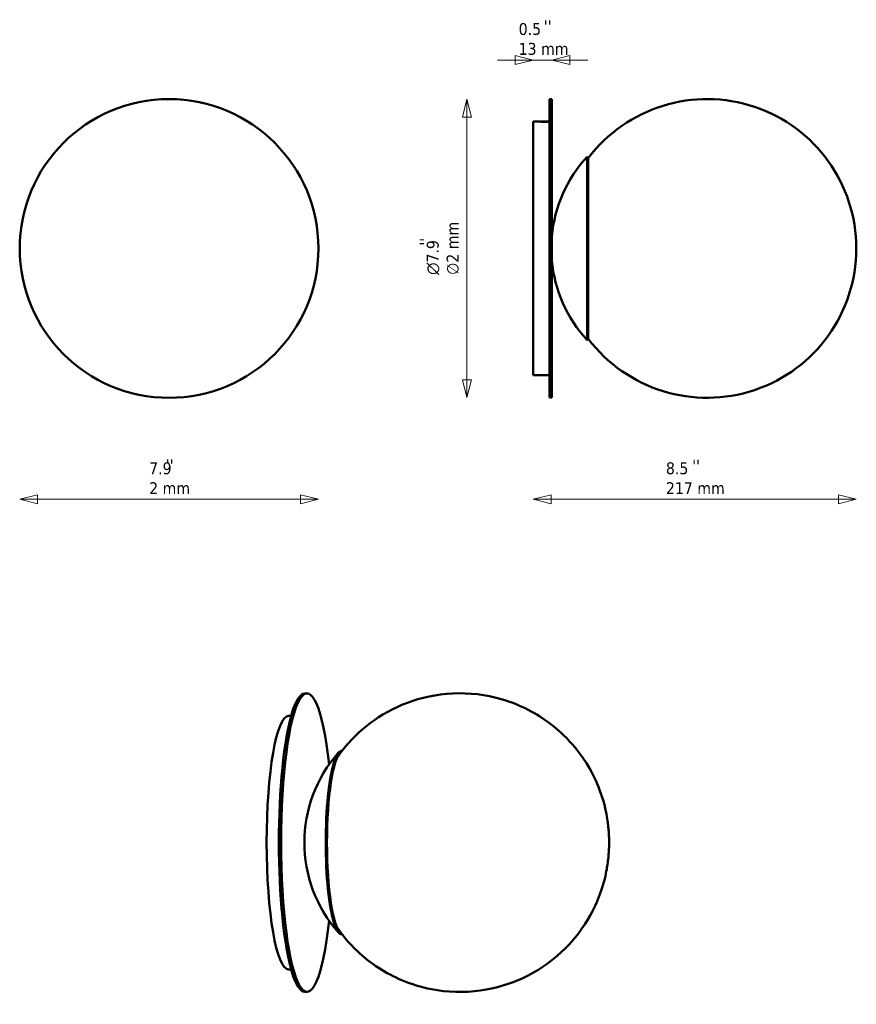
# Model space of a CAD drawing. Header units: millimetres. Extents: x 147 to 708, y 220 to 880.
import ezdxf

# ---------------------------------------------------------------- set-up
doc = ezdxf.new("R2010")
doc.units = ezdxf.units.MM
doc.header["$LTSCALE"] = 4
for name, color, linetype, lineweight in [('Symbol (ISO)', 7, 'Continuous', 50), ('Widoczne (ISO)', 7, 'Continuous', 50), ('Wymiar (ISO)', 7, 'Continuous', 18)]:
    doc.layers.add(name, color=color, linetype=linetype, lineweight=lineweight)
doc.styles.add('Tekst notatki (ISO)', font='tahoma.ttf')
doc.dimstyles.new('Domyślne (ISO)', dxfattribs={"dimscale": 4, "dimtxt": 2, "dimasz": 3, "dimexe": 3.175, "dimexo": 0, "dimgap": 0.762, "dimtad": 1, "dimdec": 1, "dimlfac": 0.03937, "dimrnd": 1e-08, "dimzin": 0, "dimdsep": 46, "dimtxsty": 'Tekst notatki (ISO)', "dimblk": 'Filled-1', "dimcen": 0.09, "dimdle": 10, "dimse1": 1, "dimse2": 1, "dimclrd": 256, "dimclre": 256, "dimclrt": 256, "dimadec": 0, "dimazin": 0, "dimtfac": 1, "dimtmove": 0, "dimatfit": 3, "dimfxl": 1, "dimtolj": 1, "dimlwd": 15, "dimlwe": 15, "dimarcsym": 0})

# ---------------------------------------------------------------- blocks, each defined once
blk = doc.blocks.new('Filled-1')
at = {"color": 0}
for p, q in [((0, 0), (-1, 0.25)), ((-1, 0.25), (-1, -0.25)), ((-1, 0), (0, 0)), ((-1, -0.25), (0, 0))]:
    blk.add_line(p, q, dxfattribs=at)
at = {"color": 0, "flags": 128}
blk.add_lwpolyline([(-1, -0.25), (0, 0), (-1, 0.25), (-1, -0.25)], dxfattribs=at)
at = {"color": 0}
blk.add_solid([(-1, -0.25), (0, 0), (-1, 0.25), (-1, -0.25)], dxfattribs=at)
blk = doc.blocks.new('*D5')
at = {"layer": 'Defpoints', "color": 0, "transparency": 16777216}
for p in [(502.31, 826.2), (446.91, 626.2), (502.31, 626.2)]:
    blk.add_point(p, dxfattribs=at)
at = {"layer": 'Wymiar (ISO)', "lineweight": 15, "transparency": 16777216}
blk.add_line((446.91, 814.2), (446.91, 638.2), dxfattribs=at)
at = {"layer": 'Wymiar (ISO)', "lineweight": 15, "transparency": 16777216, "xscale": 12, "yscale": 12, "zscale": 12}
for p, rotation in [((446.91, 826.2), 90), ((446.91, 626.2), 270)]:
    blk.add_blockref('Filled-1', p, dxfattribs=dict(at, rotation=rotation))
at = {"layer": 'Wymiar (ISO)', "lineweight": 18, "transparency": 16777216, "insert": (419.93, 708.46), "char_height": 8, "attachment_point": 1, "rotation": 90, "style": 'Tekst notatki (ISO)'}
blk.add_mtext('\\A1;{\\fAIGDT|b0|i0;\\ln}\\fTahoma|b0|i0;{\\H8.0000;7.9}\\P∅2 mm', dxfattribs=at)
blk = doc.blocks.new('*D6')
at = {"layer": 'Defpoints', "color": 0, "transparency": 16777216}
for p in [(503.81, 852.42), (503.81, 826.2), (491.31, 811.2)]:
    blk.add_point(p, dxfattribs=at)
at = {"layer": 'Wymiar (ISO)', "lineweight": 15, "transparency": 16777216}
for p, q in [((479.31, 852.42), (467.31, 852.42)), ((491.31, 852.42), (503.81, 852.42)), ((515.81, 852.42), (527.81, 852.42))]:
    blk.add_line(p, q, dxfattribs=at)
at = {"layer": 'Wymiar (ISO)', "lineweight": 15, "transparency": 16777216, "xscale": 12, "yscale": 12, "zscale": 12}
blk.add_blockref('Filled-1', (491.31, 852.42), dxfattribs=at)
at = {"layer": 'Wymiar (ISO)', "lineweight": 15, "transparency": 16777216, "xscale": 12, "yscale": 12, "zscale": 12, "rotation": 180}
blk.add_blockref('Filled-1', (503.81, 852.42), dxfattribs=at)
at = {"layer": 'Wymiar (ISO)', "lineweight": 18, "transparency": 16777216, "insert": (481.55, 877.3), "char_height": 8, "attachment_point": 1, "style": 'Tekst notatki (ISO)'}
blk.add_mtext('\\A1;0.5\\P13 mm', dxfattribs=at)
blk = doc.blocks.new('*D7')
at = {"layer": 'Defpoints', "color": 0, "transparency": 16777216}
for p in [(707.84, 726.31), (491.31, 641.2), (491.31, 558.1)]:
    blk.add_point(p, dxfattribs=at)
at = {"layer": 'Wymiar (ISO)', "lineweight": 15, "transparency": 16777216}
blk.add_line((695.84, 558.1), (503.31, 558.1), dxfattribs=at)
at = {"layer": 'Wymiar (ISO)', "lineweight": 15, "transparency": 16777216, "xscale": 12, "yscale": 12, "zscale": 12, "rotation": 180}
blk.add_blockref('Filled-1', (491.31, 558.1), dxfattribs=at)
at = {"layer": 'Wymiar (ISO)', "lineweight": 15, "transparency": 16777216, "xscale": 12, "yscale": 12, "zscale": 12}
blk.add_blockref('Filled-1', (707.84, 558.1), dxfattribs=at)
at = {"layer": 'Wymiar (ISO)', "lineweight": 18, "transparency": 16777216, "insert": (580.24, 582.84), "char_height": 8, "attachment_point": 1, "style": 'Tekst notatki (ISO)'}
blk.add_mtext('\\A1;8.5\\P217 mm', dxfattribs=at)
blk = doc.blocks.new('*D8')
at = {"layer": 'Defpoints', "color": 0, "transparency": 16777216}
for p in [(147.12, 726.2), (347.34, 726.2), (147.12, 558.1)]:
    blk.add_point(p, dxfattribs=at)
at = {"layer": 'Wymiar (ISO)', "lineweight": 15, "transparency": 16777216}
blk.add_line((335.34, 558.1), (159.12, 558.1), dxfattribs=at)
at = {"layer": 'Wymiar (ISO)', "lineweight": 15, "transparency": 16777216, "xscale": 12, "yscale": 12, "zscale": 12, "rotation": 180}
blk.add_blockref('Filled-1', (147.12, 558.1), dxfattribs=at)
at = {"layer": 'Wymiar (ISO)', "lineweight": 15, "transparency": 16777216, "xscale": 12, "yscale": 12, "zscale": 12}
blk.add_blockref('Filled-1', (347.34, 558.1), dxfattribs=at)
at = {"layer": 'Wymiar (ISO)', "lineweight": 18, "transparency": 16777216, "insert": (233.9, 582.82), "char_height": 8, "attachment_point": 1, "style": 'Tekst notatki (ISO)'}
blk.add_mtext('\\A1;7.9\\P2 mm', dxfattribs=at)

msp = doc.modelspace()

# ---------------------------------------------------------------- linework, layer by layer
at = {"layer": 'Widoczne (ISO)'}
for p, q in [((502.31, 626.2), (502.31, 826.2)), ((502.31, 826.2), (503.81, 826.2)), ((503.81, 626.2), (503.81, 826.2)), ((491.31, 811.2), (491.31, 641.2)), ((491.31, 811.2), (495.65, 811.2)), ((496.81, 811.2), (496.78, 811.16)), ((496.81, 811.2), (500.81, 811.2)), ((500.81, 811.2), (500.85, 811.16)), ((501.97, 811.2), (502.31, 811.2)), ((527.39, 787.7), (527.39, 664.7)), ((528.13, 787.03), (527.39, 787.7)), ((528.13, 787.03), (528.13, 665.37)), ((707.84, 726.09), (707.84, 726.31)), ((528.13, 665.37), (527.39, 664.7)), ((491.31, 641.2), (502.31, 641.2)), ((502.31, 626.2), (503.81, 626.2)), ((338.21, 427.93), (339.69, 427.93)), ((327.38, 412.93), (329.06, 412.93)), ((327.38, 242.93), (329.06, 242.93)), ((338.21, 227.93), (339.69, 227.93))]:
    msp.add_line(p, q, dxfattribs=at)
msp.add_circle((247.23, 726.2), 100.11, dxfattribs=at)
for centre, radius, start, end in [((607.84, 726.31), 100, 0, 142.85745), ((594.46, 726.2), 91, 137.48182, 174.9565), ((607.84, 726.09), 100, 217.14255, 0), ((594.46, 726.2), 91, 185.0435, 222.51818), ((428.96, 327.93), 91, 138.45484, 221.54516)]:
    msp.add_arc(centre, radius, start, end, dxfattribs=at)
for centre, major_axis, start_param, end_param in [((339.69, 327.93), (0, 100), 5.26275, 10.445213), ((338.21, 327.93), (0, 100), 0, 3.141593), ((327.38, 327.93), (0, -85), 3.141593, 6.283185), ((362.91, 327.93), (0, -61.5), 3.115565, 6.309213), ((363.64, 327.93), (0, -60.83), 3.26603, 6.158748)]:
    msp.add_ellipse(centre, major_axis=major_axis, ratio=0.173648, start_param=start_param, end_param=end_param, dxfattribs=at)
for points, knots in [([(495.65, 811.2), (495.65, 811.2), (495.69, 811.2), (495.93, 811.19), (496.22, 811.18), (496.86, 811.16), (497.21, 811.15), (497.99, 811.14), (498.42, 811.14), (499.21, 811.14), (499.63, 811.14), (500.28, 811.15), (500.52, 811.16), (501.08, 811.17), (501.35, 811.18), (501.73, 811.19), (501.85, 811.19), (501.95, 811.2), (501.97, 811.2), (501.97, 811.2)], [-1.8522793, -1.8522793, -1.8522793, -1.8522793, -1.7851021, -1.7851021, -1.6670513, -1.6670513, -1.5744374, -1.5744374, -1.4818234, -1.4818234, -1.3892094, -1.3892094, -1.328096, -1.328096, -1.2317723, -1.2317723, -1.1576771, -1.1576771, -1.1113676, -1.1113676, -1.1113676, -1.1113676]), ([(360.06, 270.7), (360.19, 270.51), (360.33, 270.31), (363.54, 265.76), (367.56, 260.7), (377.41, 251.41), (382.14, 247.51), (397.03, 237.94), (409.02, 232.38), (433.6, 227.62), (445.06, 227.27), (466.38, 230.22), (476.15, 233.35), (493.98, 241.64), (501.44, 246.94), (515.31, 258.82), (520.27, 265.08), (530.07, 279.01), (532.7, 285.07), (538.71, 299.72), (539.51, 304.63), (540.64, 310.41), (540.88, 311.89), (541.34, 314.96), (541.51, 316.46), (541.82, 319.52), (541.93, 321.03), (542.1, 324.06), (542.14, 325.56), (542.17, 328.43), (542.15, 329.8), (542.06, 332.55), (541.99, 333.92), (541.79, 336.69), (541.66, 338.06), (541.34, 340.84), (541.16, 342.2), (540.26, 347.83), (539.77, 352.56), (533.84, 368.31), (531.39, 374.74), (521.53, 389.08), (517.57, 394.22), (507.75, 403.7), (503.05, 407.67), (488.23, 417.43), (476.25, 423.16), (451.57, 428.17), (440.07, 428.61), (418.67, 425.83), (408.86, 422.77), (390.93, 414.6), (383.41, 409.33), (369.43, 397.52), (364.41, 391.27), (360.48, 385.77), (360.27, 385.46), (360.06, 385.16)], [4.467885, 4.467885, 4.467885, 4.467885, 4.471384, 4.471384, 4.550075, 4.550075, 4.601196, 4.601196, 4.67877, 4.67877, 4.736356, 4.736356, 4.79295, 4.79295, 4.860092, 4.860092, 4.954367, 4.954367, 5.112557, 5.112557, 5.439367, 5.439367, 5.577774, 5.577774, 5.756279, 5.756279, 5.978185, 5.978185, 6.232582, 6.232582, 6.469864, 6.469864, 6.689343, 6.689343, 6.875609, 6.875609, 7.025797, 7.025797, 7.422405, 7.422405, 7.606551, 7.606551, 7.687936, 7.687936, 7.740132, 7.740132, 7.818765, 7.818765, 7.876548, 7.876548, 7.933026, 7.933026, 7.999737, 7.999737, 8.093005, 8.093005, 8.098485, 8.098485, 8.098485, 8.098485])]:
    msp.add_open_spline(points, degree=3, knots=knots, dxfattribs=at)

# ---------------------------------------------------------------- texts
at = {"layer": 'Symbol (ISO)', "char_height": 8, "attachment_point": 1, "style": 'Tekst notatki (ISO)'}
for insert in [(498.4, 879.11), (245.04, 584.94), (597.82, 584.51)]:
    msp.add_mtext("\\fTahoma|b0|i0;''", dxfattribs=dict(at, insert=insert))
at = {"layer": 'Symbol (ISO)', "insert": (415.1, 728.05), "char_height": 8, "attachment_point": 1, "rotation": 90, "style": 'Tekst notatki (ISO)'}
msp.add_mtext("\\fTahoma|b0|i0;''", dxfattribs=at)

# ---------------------------------------------------------------- dimensions: what is measured, and where the dimension line sits
at = {"layer": 'Wymiar (ISO)', "lineweight": 18}
for base, p1, p2, angle, text, override, picture, middle in [((503.81, 852.42), (491.31, 811.2), (503.81, 826.2), 180, '<>\\P13 mm', {"dimgap": 0.762, "dimdec": 1, "dimlfac": 0.03937, "dimpost": '\\X', "dimse1": 1, "dimse2": 1, "dimtol": 0, "dimlim": 0, "dimtp": 0, "dimtm": 0, "dimtdec": 2, "dimtofl": 1, "dimatfit": 1, "dimtvp": -0.25}, '*D6', (497.56, 852.42)), ((446.91, 626.2), (502.31, 826.2), (502.31, 626.2), 90, '{\\fAIGDT|b0|i0;\\ln}\\fTahoma|b0|i0;{\\H8.0000;<>}\\P∅2 mm', {"dimgap": 0.762, "dimdec": 1, "dimlfac": 0.03937, "dimpost": '\\X', "dimse1": 1, "dimse2": 1, "dimtol": 0, "dimlim": 0, "dimtp": 0, "dimtm": 0, "dimtdec": 2, "dimtofl": 0, "dimatfit": 1, "dimtvp": -0.25}, '*D5', (446.91, 726.2)), ((147.12, 558.1), (347.34, 726.2), (147.12, 726.2), 180, '<>\\P2 mm', {"dimgap": 0.762, "dimdec": 1, "dimlfac": 0.03937, "dimpost": '\\X', "dimse1": 1, "dimse2": 1, "dimtol": 0, "dimlim": 0, "dimtp": 0, "dimtm": 0, "dimtdec": 2, "dimtofl": 0, "dimatfit": 1, "dimtvp": -0.25}, '*D8', (247.23, 558.1)), ((491.31, 558.1), (707.84, 726.31), (491.31, 641.2), 180, '<>\\P217 mm', {"dimgap": 0.762, "dimdec": 1, "dimlfac": 0.03937, "dimpost": '\\X', "dimse1": 1, "dimse2": 1, "dimtol": 0, "dimlim": 0, "dimtp": 0, "dimtm": 0, "dimtdec": 2, "dimtofl": 0, "dimatfit": 1, "dimtvp": -0.25}, '*D7', (599.58, 558.1))]:
    dim = msp.add_linear_dim(base=base, p1=p1, p2=p2, angle=angle, text=text, dimstyle='Domyślne (ISO)', override=override, dxfattribs=at)
    dim.commit()
    dim.dimension.update_dxf_attribs({"geometry": picture, "text_midpoint": middle, "dimtype": 160})

doc.saveas('drawing.dxf')
